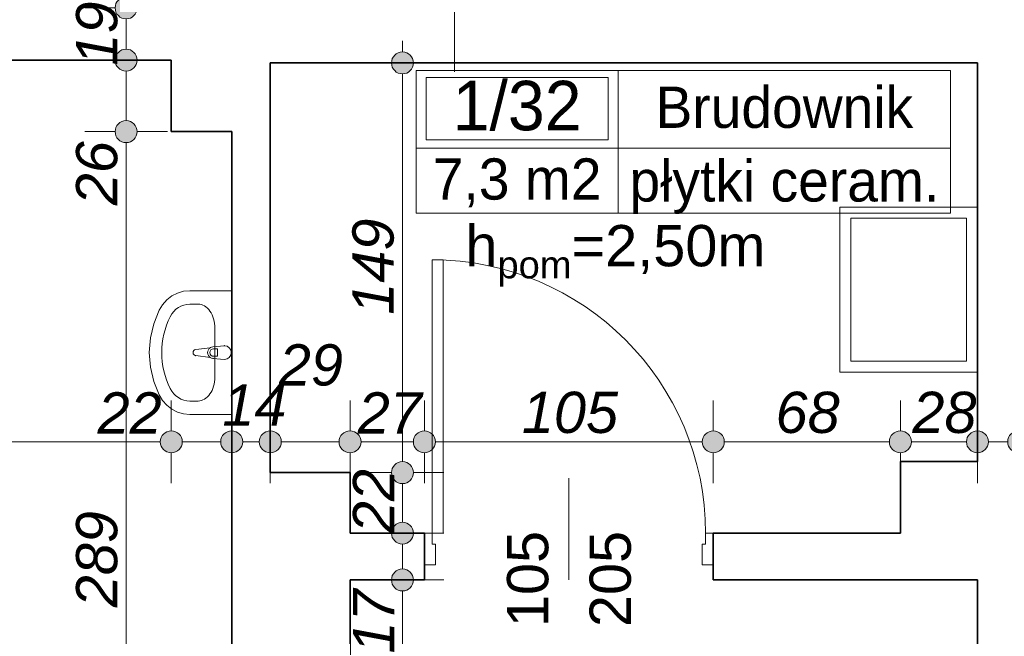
# Model space of a CAD drawing. Header units: millimetres. Extents: x -50073 to 84772, y -78870 to -35317.
# Tile 30 of 125: x 12734 to 16312, y -70616 to -68373. Entities that reach past the tile are written whole.
import ezdxf
from ezdxf.enums import TextEntityAlignment as Align

# ---------------------------------------------------------------- set-up
doc = ezdxf.new("R2010")
doc.units = ezdxf.units.MM
doc.header["$MEASUREMENT"] = 0
for name, color, linetype, lineweight in [('0_Nr_pióra__3', 7, 'Continuous', 20), ('Drzwi ArchiCAD_Nr_pióra__1', 7, 'Continuous', 0), ('Instalacje - Went_Klim_Nr_pióra__42', 150, 'Continuous', 13), ('Konstrukcja - Ściany zew_Nr_pióra__6', 7, 'Continuous', 35), ('Metryczki pomieszczeń ArchiCADa_Nr_pióra__1', 7, 'Continuous', 0), ('Wnetrze - Sanitariaty_Nr_pióra__22', 8, 'Continuous', 13), ('Wymiarowanie - Ogólne_Nr_pióra__82', 114, 'Continuous', 13), ('Znaczniki drzwi ArchiCADa_Nr_pióra__1', 7, 'Continuous', 0), ('Znaczniki drzwi ArchiCADa_Nr_pióra__7', 7, 'Continuous', 70)]:
    doc.layers.add(name, color=color, linetype=linetype, lineweight=lineweight)
doc.layers.add('Elementy modelu - Strefy', color=7, linetype='Continuous')
doc.layers.add('Wymiarowanie - Ogólne', color=7, linetype='Continuous')
doc.styles.add('GENERATED_STYLE_1', font='txt')
doc.styles.add('GENERATED_STYLE_2', font='txt')
doc.styles.add('GENERATED_STYLE_3', font='txt')
doc.styles.add('GENERATED_STYLE_4', font='txt')
doc.dimstyles.new('GENERATED_STYLE__1', dxfattribs={"dimtxt": 150, "dimasz": 152, "dimexe": 0.18, "dimexo": 0, "dimgap": 0.09, "dimtad": 1, "dimlfac": 0.1, "dimzin": 0, "dimdsep": 46, "dimtxsty": 'GENERATED_STYLE_3', "dimblk": 'ARROWHEAD_11', "dimblk1": 'ARROWHEAD_11', "dimblk2": 'ARROWHEAD_11', "dimcen": 0.09, "dimclrd": 114, "dimclre": 114, "dimclrt": 114, "dimazin": 0, "dimtfac": 1, "dimtdec": 4, "dimtmove": 0, "dimatfit": 3, "dimfxl": 1, "dimtolj": 1, "dimtzin": 0, "dimarcsym": 0})
doc.dimstyles.new('GENERATED_STYLE__2', dxfattribs={"dimtxt": 150, "dimasz": 152, "dimexe": 0.18, "dimexo": 0, "dimgap": 0.09, "dimtad": 1, "dimtih": 1, "dimtoh": 1, "dimlfac": 0.1, "dimzin": 0, "dimdsep": 46, "dimtxsty": 'GENERATED_STYLE_3', "dimblk": 'ARROWHEAD_11', "dimblk1": 'ARROWHEAD_11', "dimblk2": 'ARROWHEAD_11', "dimcen": 0.09, "dimclrd": 114, "dimclre": 114, "dimclrt": 114, "dimazin": 0, "dimtfac": 1, "dimtdec": 4, "dimtmove": 0, "dimatfit": 3, "dimfxl": 1, "dimtolj": 1, "dimtzin": 0, "dimarcsym": 0})
doc.dimstyles.new('GENERATED_STYLE__3', dxfattribs={"dimtxt": 150, "dimasz": 152, "dimexe": 0.18, "dimexo": 0, "dimgap": 0.09, "dimtad": 1, "dimlfac": 0.1, "dimzin": 0, "dimdsep": 46, "dimtxsty": 'GENERATED_STYLE_3', "dimblk": 'ARROWHEAD_11', "dimblk1": 'ARROWHEAD_11', "dimblk2": 'ARROWHEAD_11', "dimcen": 0.09, "dimclrd": 114, "dimclre": 114, "dimclrt": 114, "dimazin": 0, "dimtfac": 1, "dimtdec": 4, "dimtmove": 2, "dimatfit": 3, "dimfxl": 1, "dimtolj": 1, "dimtzin": 0, "dimarcsym": 0})
doc.dimstyles.new('GENERATED_STYLE__4', dxfattribs={"dimtxt": 150, "dimasz": 152, "dimexe": 0.18, "dimexo": 0, "dimgap": 0.09, "dimtad": 1, "dimtih": 1, "dimtoh": 1, "dimlfac": 0.1, "dimzin": 0, "dimdsep": 46, "dimtxsty": 'GENERATED_STYLE_3', "dimblk": 'ARROWHEAD_11', "dimblk1": 'ARROWHEAD_11', "dimblk2": 'ARROWHEAD_11', "dimcen": 0.09, "dimclrd": 114, "dimclre": 114, "dimclrt": 114, "dimazin": 0, "dimtfac": 1, "dimtdec": 4, "dimtmove": 2, "dimatfit": 3, "dimfxl": 1, "dimtolj": 1, "dimtzin": 0, "dimarcsym": 0})

# ---------------------------------------------------------------- blocks, each defined once
blk = doc.blocks.new('Brudownik_1_32_32', base_point=(14908.7, -68840.8))
at = {"layer": 'Metryczki pomieszczeń ArchiCADa_Nr_pióra__1', "linetype": 'Continuous'}
for p, q in [((14174.7, -68557.9), (16116.9, -68557.9)), ((14174.7, -69076.5), (14174.7, -68557.9)), ((14908.7, -68557.9), (14908.7, -69076.5)), ((16116.9, -68557.9), (16116.9, -69076.5)), ((14211.4, -68583.8), (14872, -68583.8)), ((14211.4, -68810.1), (14211.4, -68583.8)), ((14872, -68583.8), (14872, -68810.1)), ((14174.7, -68840.8), (16116.9, -68840.8)), ((14872, -68810.1), (14211.4, -68810.1)), ((16116.9, -69076.5), (14174.7, -69076.5))]:
    blk.add_line(p, q, dxfattribs=at)
at = {"layer": 'Metryczki pomieszczeń ArchiCADa_Nr_pióra__1'}
for tag, height, style, p in [('ROOM_NUMBER', 180, 'GENERATED_STYLE_2', (14541.7, -68685.8)), ('ROOM_NAME', 150, 'GENERATED_STYLE_1', (15512.8, -68692)), ('ROOM_CALC_AREA', 150, 'GENERATED_STYLE_1', (14541.7, -68952.8)), ('floor_f', 150, 'GENERATED_STYLE_1', (15512.8, -68959.9))]:
    blk.add_attdef(tag, text='', height=height, dxfattribs=dict(at, style=style)).set_placement(p, align=Align.MIDDLE_CENTER)
blk = doc.blocks.new('*D642')
at = {"layer": 'Wymiarowanie - Ogólne_Nr_pióra__82', "linetype": 'Continuous'}
for points in [[(13160.7, -68330.6), (13157.7, -68315.3), (13149, -68302.4), (13136, -68293.7), (13120.7, -68290.6), (13105.4, -68293.7), (13092.5, -68302.4), (13083.8, -68315.3), (13080.7, -68330.6), (13083.8, -68345.9), (13092.5, -68358.9), (13105.4, -68367.6), (13120.7, -68370.6), (13136, -68367.6), (13149, -68358.9), (13157.7, -68345.9)], [(13160.7, -68520.6), (13157.7, -68505.3), (13149, -68492.4), (13136, -68483.7), (13120.7, -68480.6), (13105.4, -68483.7), (13092.5, -68492.4), (13083.8, -68505.3), (13080.7, -68520.6), (13083.8, -68535.9), (13092.5, -68548.9), (13105.4, -68557.6), (13120.7, -68560.6), (13136, -68557.6), (13149, -68548.9), (13157.7, -68535.9)]]:
    blk.add_hatch(color=256, dxfattribs=at).paths.add_polyline_path(points)
for p, q in [((13080.7, -68330.6), (12970.7, -68330.6)), ((13270.7, -68330.6), (13160.7, -68330.6)), ((13120.7, -68480.6), (13120.7, -68370.6)), ((13080.7, -68520.6), (12970.7, -68520.6)), ((13270.7, -68520.6), (13160.7, -68520.6)), ((13120.7, -68600.6), (13120.7, -68560.6))]:
    blk.add_line(p, q, dxfattribs=at)
for centre in [(13120.7, -68330.6), (13120.7, -68520.6)]:
    blk.add_circle(centre, 40, dxfattribs=at)
at = {"layer": 'Wymiarowanie - Ogólne_Nr_pióra__82', "insert": (13090.7, -68540.6), "char_height": 150, "attachment_point": 7, "rotation": 90, "style": 'GENERATED_STYLE_3'}
blk.add_mtext('\\A1;{\\fArial|b0|i1|c238|p38;19}', dxfattribs=at)
blk = doc.blocks.new('ARROWHEAD_11')
at = {"color": 0, "linetype": 'Continuous', "lineweight": 0}
blk.add_line((0, 0), (-1, 0), dxfattribs=at)
at = {"color": 0, "linetype": 'Continuous', "lineweight": 0, "const_width": 0.25, "flags": 128}
blk.add_lwpolyline([(-0.125, 0, 1), (0.125, 0, 1)], format="xyb", close=True, dxfattribs=at)
blk = doc.blocks.new('*D659')
at = {"layer": 'Wymiarowanie - Ogólne_Nr_pióra__82', "linetype": 'Continuous'}
for points in [[(9964.6, -69908.5), (9961.6, -69893.2), (9952.9, -69880.2), (9939.9, -69871.5), (9924.6, -69868.5), (9909.3, -69871.5), (9896.3, -69880.2), (9887.6, -69893.2), (9884.6, -69908.5), (9887.6, -69923.8), (9896.3, -69936.8), (9909.3, -69945.4), (9924.6, -69948.5), (9939.9, -69945.4), (9952.9, -69936.8), (9961.6, -69923.8)], [(13324.6, -69908.5), (13321.6, -69893.2), (13312.9, -69880.2), (13299.9, -69871.5), (13284.6, -69868.5), (13269.3, -69871.5), (13256.3, -69880.2), (13247.6, -69893.2), (13244.6, -69908.5), (13247.6, -69923.8), (13256.3, -69936.8), (13269.3, -69945.4), (13284.6, -69948.5), (13299.9, -69945.4), (13312.9, -69936.8), (13321.6, -69923.8)]]:
    blk.add_hatch(color=256, dxfattribs=at).paths.add_polyline_path(points)
for p, q in [((9924.6, -69868.5), (9924.6, -69758.5)), ((13284.6, -69868.5), (13284.6, -69758.5)), ((9844.6, -69908.5), (9884.6, -69908.5)), ((9964.6, -69908.5), (13244.6, -69908.5)), ((9924.6, -70058.5), (9924.6, -69948.5)), ((13284.6, -70058.5), (13284.6, -69948.5))]:
    blk.add_line(p, q, dxfattribs=at)
for centre in [(9924.6, -69908.5), (13284.6, -69908.5)]:
    blk.add_circle(centre, 40, dxfattribs=at)
at = {"layer": 'Wymiarowanie - Ogólne_Nr_pióra__82', "char_height": 150, "attachment_point": 7, "style": 'GENERATED_STYLE_3'}
for s, insert in [('\\A1;{\\fArial|b0|i1|c238|p38;336}', (11320, -69878.5)), ('\\A1;{\\fArial|b0|i1|c238|p38;22}', (13016.9, -69878.5))]:
    blk.add_mtext(s, dxfattribs=dict(at, insert=insert))
blk = doc.blocks.new('*D660')
at = {"layer": 'Wymiarowanie - Ogólne_Nr_pióra__82', "linetype": 'Continuous'}
for points in [[(13324.6, -69908.5), (13321.6, -69893.2), (13312.9, -69880.2), (13299.9, -69871.5), (13284.6, -69868.5), (13269.3, -69871.5), (13256.3, -69880.2), (13247.6, -69893.2), (13244.6, -69908.5), (13247.6, -69923.8), (13256.3, -69936.8), (13269.3, -69945.4), (13284.6, -69948.5), (13299.9, -69945.4), (13312.9, -69936.8), (13321.6, -69923.8)], [(13544.6, -69908.5), (13541.6, -69893.2), (13532.9, -69880.2), (13519.9, -69871.5), (13504.6, -69868.5), (13489.3, -69871.5), (13476.3, -69880.2), (13467.6, -69893.2), (13464.6, -69908.5), (13467.6, -69923.8), (13476.3, -69936.8), (13489.3, -69945.4), (13504.6, -69948.5), (13519.9, -69945.4), (13532.9, -69936.8), (13541.6, -69923.8)]]:
    blk.add_hatch(color=256, dxfattribs=at).paths.add_polyline_path(points)
for p, q in [((13284.6, -69868.5), (13284.6, -69758.5)), ((13504.6, -69868.5), (13504.6, -69758.5)), ((13324.6, -69908.5), (13464.6, -69908.5)), ((13284.6, -70058.5), (13284.6, -69948.5)), ((13504.6, -70058.5), (13504.6, -69948.5))]:
    blk.add_line(p, q, dxfattribs=at)
for centre in [(13284.6, -69908.5), (13504.6, -69908.5)]:
    blk.add_circle(centre, 40, dxfattribs=at)
at = {"layer": 'Wymiarowanie - Ogólne_Nr_pióra__82', "insert": (13470.5, -69850), "char_height": 150, "attachment_point": 7, "style": 'GENERATED_STYLE_3'}
blk.add_mtext('\\A1;{\\fArial|b0|i1|c238|p38;14}', dxfattribs=at)
blk = doc.blocks.new('*D661')
at = {"layer": 'Wymiarowanie - Ogólne_Nr_pióra__82', "linetype": 'Continuous'}
for points in [[(13544.6, -69908.5), (13541.6, -69893.2), (13532.9, -69880.2), (13519.9, -69871.5), (13504.6, -69868.5), (13489.3, -69871.5), (13476.3, -69880.2), (13467.6, -69893.2), (13464.6, -69908.5), (13467.6, -69923.8), (13476.3, -69936.8), (13489.3, -69945.4), (13504.6, -69948.5), (13519.9, -69945.4), (13532.9, -69936.8), (13541.6, -69923.8)], [(13684.6, -69908.5), (13681.6, -69893.2), (13672.9, -69880.2), (13659.9, -69871.5), (13644.6, -69868.5), (13629.3, -69871.5), (13616.3, -69880.2), (13607.6, -69893.2), (13604.6, -69908.5), (13607.6, -69923.8), (13616.3, -69936.8), (13629.3, -69945.4), (13644.6, -69948.5), (13659.9, -69945.4), (13672.9, -69936.8), (13681.6, -69923.8)]]:
    blk.add_hatch(color=256, dxfattribs=at).paths.add_polyline_path(points)
for p, q in [((13504.6, -69868.5), (13504.6, -69758.5)), ((13644.6, -69868.5), (13644.6, -69758.5)), ((13544.6, -69908.5), (13604.6, -69908.5)), ((13504.6, -70058.5), (13504.6, -69948.5)), ((13644.6, -70058.5), (13644.6, -69948.5))]:
    blk.add_line(p, q, dxfattribs=at)
for centre in [(13504.6, -69908.5), (13644.6, -69908.5)]:
    blk.add_circle(centre, 40, dxfattribs=at)
blk = doc.blocks.new('*D662')
at = {"layer": 'Wymiarowanie - Ogólne_Nr_pióra__82', "linetype": 'Continuous'}
for points in [[(13684.6, -69908.5), (13681.6, -69893.2), (13672.9, -69880.2), (13659.9, -69871.5), (13644.6, -69868.5), (13629.3, -69871.5), (13616.3, -69880.2), (13607.6, -69893.2), (13604.6, -69908.5), (13607.6, -69923.8), (13616.3, -69936.8), (13629.3, -69945.4), (13644.6, -69948.5), (13659.9, -69945.4), (13672.9, -69936.8), (13681.6, -69923.8)], [(13974.6, -69908.5), (13971.6, -69893.2), (13962.9, -69880.2), (13949.9, -69871.5), (13934.6, -69868.5), (13919.3, -69871.5), (13906.3, -69880.2), (13897.6, -69893.2), (13894.6, -69908.5), (13897.6, -69923.8), (13906.3, -69936.8), (13919.3, -69945.4), (13934.6, -69948.5), (13949.9, -69945.4), (13962.9, -69936.8), (13971.6, -69923.8)]]:
    blk.add_hatch(color=256, dxfattribs=at).paths.add_polyline_path(points)
for p, q in [((13644.6, -69868.5), (13644.6, -69758.5)), ((13934.6, -69868.5), (13934.6, -69758.5)), ((13684.6, -69908.5), (13894.6, -69908.5)), ((13644.6, -70058.5), (13644.6, -69948.5)), ((13934.6, -70058.5), (13934.6, -69948.5))]:
    blk.add_line(p, q, dxfattribs=at)
for centre in [(13644.6, -69908.5), (13934.6, -69908.5)]:
    blk.add_circle(centre, 40, dxfattribs=at)
at = {"layer": 'Wymiarowanie - Ogólne_Nr_pióra__82', "insert": (13675.8, -69706), "char_height": 150, "attachment_point": 7, "style": 'GENERATED_STYLE_3'}
blk.add_mtext('\\A1;{\\fArial|b0|i1|c238|p38;29}', dxfattribs=at)
blk = doc.blocks.new('*D663')
at = {"layer": 'Wymiarowanie - Ogólne_Nr_pióra__82', "linetype": 'Continuous'}
for points in [[(13974.6, -69908.5), (13971.6, -69893.2), (13962.9, -69880.2), (13949.9, -69871.5), (13934.6, -69868.5), (13919.3, -69871.5), (13906.3, -69880.2), (13897.6, -69893.2), (13894.6, -69908.5), (13897.6, -69923.8), (13906.3, -69936.8), (13919.3, -69945.4), (13934.6, -69948.5), (13949.9, -69945.4), (13962.9, -69936.8), (13971.6, -69923.8)], [(14244.6, -69908.5), (14241.6, -69893.2), (14232.9, -69880.2), (14219.9, -69871.5), (14204.6, -69868.5), (14189.3, -69871.5), (14176.3, -69880.2), (14167.6, -69893.2), (14164.6, -69908.5), (14167.6, -69923.8), (14176.3, -69936.8), (14189.3, -69945.4), (14204.6, -69948.5), (14219.9, -69945.4), (14232.9, -69936.8), (14241.6, -69923.8)]]:
    blk.add_hatch(color=256, dxfattribs=at).paths.add_polyline_path(points)
for p, q in [((13934.6, -69868.5), (13934.6, -69758.5)), ((14204.6, -69868.5), (14204.6, -69758.5)), ((13974.6, -69908.5), (14164.6, -69908.5)), ((13934.6, -70058.5), (13934.6, -69948.5)), ((14204.6, -70058.5), (14204.6, -69948.5))]:
    blk.add_line(p, q, dxfattribs=at)
for centre in [(13934.6, -69908.5), (14204.6, -69908.5)]:
    blk.add_circle(centre, 40, dxfattribs=at)
at = {"layer": 'Wymiarowanie - Ogólne_Nr_pióra__82', "insert": (13962.5, -69878.5), "char_height": 150, "attachment_point": 7, "style": 'GENERATED_STYLE_3'}
blk.add_mtext('\\A1;{\\fArial|b0|i1|c238|p38;27}', dxfattribs=at)
blk = doc.blocks.new('*D664')
at = {"layer": 'Wymiarowanie - Ogólne_Nr_pióra__82', "linetype": 'Continuous'}
for points in [[(14244.6, -69908.5), (14241.6, -69893.2), (14232.9, -69880.2), (14219.9, -69871.5), (14204.6, -69868.5), (14189.3, -69871.5), (14176.3, -69880.2), (14167.6, -69893.2), (14164.6, -69908.5), (14167.6, -69923.8), (14176.3, -69936.8), (14189.3, -69945.4), (14204.6, -69948.5), (14219.9, -69945.4), (14232.9, -69936.8), (14241.6, -69923.8)], [(15294.6, -69908.5), (15291.6, -69893.2), (15282.9, -69880.2), (15269.9, -69871.5), (15254.6, -69868.5), (15239.3, -69871.5), (15226.3, -69880.2), (15217.6, -69893.2), (15214.6, -69908.5), (15217.6, -69923.8), (15226.3, -69936.8), (15239.3, -69945.4), (15254.6, -69948.5), (15269.9, -69945.4), (15282.9, -69936.8), (15291.6, -69923.8)]]:
    blk.add_hatch(color=256, dxfattribs=at).paths.add_polyline_path(points)
for p, q in [((14204.6, -69868.5), (14204.6, -69758.5)), ((15254.6, -69868.5), (15254.6, -69758.5)), ((14244.6, -69908.5), (15214.6, -69908.5)), ((14204.6, -70058.5), (14204.6, -69948.5)), ((15254.6, -70058.5), (15254.6, -69948.5))]:
    blk.add_line(p, q, dxfattribs=at)
for centre in [(14204.6, -69908.5), (15254.6, -69908.5)]:
    blk.add_circle(centre, 40, dxfattribs=at)
at = {"layer": 'Wymiarowanie - Ogólne_Nr_pióra__82', "insert": (14558.9, -69878.5), "char_height": 150, "attachment_point": 7, "style": 'GENERATED_STYLE_3'}
blk.add_mtext('\\A1;{\\fArial|b0|i1|c238|p38;105}', dxfattribs=at)
blk = doc.blocks.new('*D665')
at = {"layer": 'Wymiarowanie - Ogólne_Nr_pióra__82', "linetype": 'Continuous'}
for points in [[(15294.6, -69908.5), (15291.6, -69893.2), (15282.9, -69880.2), (15269.9, -69871.5), (15254.6, -69868.5), (15239.3, -69871.5), (15226.3, -69880.2), (15217.6, -69893.2), (15214.6, -69908.5), (15217.6, -69923.8), (15226.3, -69936.8), (15239.3, -69945.4), (15254.6, -69948.5), (15269.9, -69945.4), (15282.9, -69936.8), (15291.6, -69923.8)], [(15974.6, -69908.5), (15971.6, -69893.2), (15962.9, -69880.2), (15949.9, -69871.5), (15934.6, -69868.5), (15919.3, -69871.5), (15906.3, -69880.2), (15897.6, -69893.2), (15894.6, -69908.5), (15897.6, -69923.8), (15906.3, -69936.8), (15919.3, -69945.4), (15934.6, -69948.5), (15949.9, -69945.4), (15962.9, -69936.8), (15971.6, -69923.8)]]:
    blk.add_hatch(color=256, dxfattribs=at).paths.add_polyline_path(points)
for p, q in [((15254.6, -69868.5), (15254.6, -69758.5)), ((15934.6, -69868.5), (15934.6, -69758.5)), ((15294.6, -69908.5), (15894.6, -69908.5)), ((15254.6, -70058.5), (15254.6, -69948.5)), ((15934.6, -70058.5), (15934.6, -69948.5))]:
    blk.add_line(p, q, dxfattribs=at)
for centre in [(15254.6, -69908.5), (15934.6, -69908.5)]:
    blk.add_circle(centre, 40, dxfattribs=at)
at = {"layer": 'Wymiarowanie - Ogólne_Nr_pióra__82', "insert": (15480.8, -69878.5), "char_height": 150, "attachment_point": 7, "style": 'GENERATED_STYLE_3'}
blk.add_mtext('\\A1;{\\fArial|b0|i1|c238|p38;68}', dxfattribs=at)
blk = doc.blocks.new('*D666')
at = {"layer": 'Wymiarowanie - Ogólne_Nr_pióra__82', "linetype": 'Continuous'}
for points in [[(15974.6, -69908.5), (15971.6, -69893.2), (15962.9, -69880.2), (15949.9, -69871.5), (15934.6, -69868.5), (15919.3, -69871.5), (15906.3, -69880.2), (15897.6, -69893.2), (15894.6, -69908.5), (15897.6, -69923.8), (15906.3, -69936.8), (15919.3, -69945.4), (15934.6, -69948.5), (15949.9, -69945.4), (15962.9, -69936.8), (15971.6, -69923.8)], [(16254.6, -69908.5), (16251.6, -69893.2), (16242.9, -69880.2), (16229.9, -69871.5), (16214.6, -69868.5), (16199.3, -69871.5), (16186.3, -69880.2), (16177.6, -69893.2), (16174.6, -69908.5), (16177.6, -69923.8), (16186.3, -69936.8), (16199.3, -69945.4), (16214.6, -69948.5), (16229.9, -69945.4), (16242.9, -69936.8), (16251.6, -69923.8)]]:
    blk.add_hatch(color=256, dxfattribs=at).paths.add_polyline_path(points)
for p, q in [((15934.6, -69868.5), (15934.6, -69758.5)), ((16214.6, -69868.5), (16214.6, -69758.5)), ((15974.6, -69908.5), (16174.6, -69908.5)), ((15934.6, -70058.5), (15934.6, -69948.5)), ((16214.6, -70058.5), (16214.6, -69948.5))]:
    blk.add_line(p, q, dxfattribs=at)
for centre in [(15934.6, -69908.5), (16214.6, -69908.5)]:
    blk.add_circle(centre, 40, dxfattribs=at)
at = {"layer": 'Wymiarowanie - Ogólne_Nr_pióra__82', "insert": (15978.1, -69878.5), "char_height": 150, "attachment_point": 7, "style": 'GENERATED_STYLE_3'}
blk.add_mtext('\\A1;{\\fArial|b0|i1|c238|p38;28}', dxfattribs=at)
blk = doc.blocks.new('*D667')
at = {"layer": 'Wymiarowanie - Ogólne_Nr_pióra__82', "linetype": 'Continuous'}
for points in [[(16254.6, -69908.5), (16251.6, -69893.2), (16242.9, -69880.2), (16229.9, -69871.5), (16214.6, -69868.5), (16199.3, -69871.5), (16186.3, -69880.2), (16177.6, -69893.2), (16174.6, -69908.5), (16177.6, -69923.8), (16186.3, -69936.8), (16199.3, -69945.4), (16214.6, -69948.5), (16229.9, -69945.4), (16242.9, -69936.8), (16251.6, -69923.8)], [(16404.6, -69908.5), (16401.6, -69893.2), (16392.9, -69880.2), (16379.9, -69871.5), (16364.6, -69868.5), (16349.3, -69871.5), (16336.3, -69880.2), (16327.6, -69893.2), (16324.6, -69908.5), (16327.6, -69923.8), (16336.3, -69936.8), (16349.3, -69945.4), (16364.6, -69948.5), (16379.9, -69945.4), (16392.9, -69936.8), (16401.6, -69923.8)]]:
    blk.add_hatch(color=256, dxfattribs=at).paths.add_polyline_path(points)
for p, q in [((16214.6, -69868.5), (16214.6, -69758.5)), ((16364.6, -69868.5), (16364.6, -69758.5)), ((16254.6, -69908.5), (16324.6, -69908.5)), ((16214.6, -70058.5), (16214.6, -69948.5)), ((16364.6, -70058.5), (16364.6, -69948.5))]:
    blk.add_line(p, q, dxfattribs=at)
for centre in [(16214.6, -69908.5), (16364.6, -69908.5)]:
    blk.add_circle(centre, 40, dxfattribs=at)
blk = doc.blocks.new('*D670')
at = {"layer": 'Wymiarowanie - Ogólne_Nr_pióra__82', "linetype": 'Continuous'}
for points in [[(13160.7, -68780.6), (13157.7, -68765.3), (13149, -68752.4), (13136, -68743.7), (13120.7, -68740.6), (13105.4, -68743.7), (13092.5, -68752.4), (13083.8, -68765.3), (13080.7, -68780.6), (13083.8, -68795.9), (13092.5, -68808.9), (13105.4, -68817.6), (13120.7, -68820.6), (13136, -68817.6), (13149, -68808.9), (13157.7, -68795.9)], [(13160.7, -71670.6), (13157.7, -71655.3), (13149, -71642.4), (13136, -71633.7), (13120.7, -71630.6), (13105.4, -71633.7), (13092.5, -71642.4), (13083.8, -71655.3), (13080.7, -71670.6), (13083.8, -71685.9), (13092.5, -71698.9), (13105.4, -71707.6), (13120.7, -71710.6), (13136, -71707.6), (13149, -71698.9), (13157.7, -71685.9)]]:
    blk.add_hatch(color=256, dxfattribs=at).paths.add_polyline_path(points)
for p, q in [((13080.7, -68780.6), (12970.7, -68780.6)), ((13270.7, -68780.6), (13160.7, -68780.6)), ((13120.7, -71630.6), (13120.7, -68820.6)), ((13080.7, -71670.6), (12970.7, -71670.6)), ((13270.7, -71670.6), (13160.7, -71670.6)), ((13120.7, -71750.6), (13120.7, -71710.6))]:
    blk.add_line(p, q, dxfattribs=at)
for centre in [(13120.7, -68780.6), (13120.7, -71670.6)]:
    blk.add_circle(centre, 40, dxfattribs=at)
at = {"layer": 'Wymiarowanie - Ogólne_Nr_pióra__82', "char_height": 150, "attachment_point": 7, "rotation": 90, "style": 'GENERATED_STYLE_3'}
for s, insert in [('\\A1;{\\fArial|b0|i1|c238|p38;26}', (13090.7, -69048.3)), ('\\A1;{\\fArial|b0|i1|c238|p38;289}', (13090.7, -70510.2))]:
    blk.add_mtext(s, dxfattribs=dict(at, insert=insert))
blk = doc.blocks.new('*D671')
at = {"layer": 'Wymiarowanie - Ogólne_Nr_pióra__82', "linetype": 'Continuous'}
for points in [[(13160.7, -68520.6), (13157.7, -68505.3), (13149, -68492.4), (13136, -68483.7), (13120.7, -68480.6), (13105.4, -68483.7), (13092.5, -68492.4), (13083.8, -68505.3), (13080.7, -68520.6), (13083.8, -68535.9), (13092.5, -68548.9), (13105.4, -68557.6), (13120.7, -68560.6), (13136, -68557.6), (13149, -68548.9), (13157.7, -68535.9)], [(13160.7, -68780.6), (13157.7, -68765.3), (13149, -68752.4), (13136, -68743.7), (13120.7, -68740.6), (13105.4, -68743.7), (13092.5, -68752.4), (13083.8, -68765.3), (13080.7, -68780.6), (13083.8, -68795.9), (13092.5, -68808.9), (13105.4, -68817.6), (13120.7, -68820.6), (13136, -68817.6), (13149, -68808.9), (13157.7, -68795.9)]]:
    blk.add_hatch(color=256, dxfattribs=at).paths.add_polyline_path(points)
for p, q in [((13120.7, -68480.6), (13120.7, -68440.6)), ((13080.7, -68520.6), (12970.7, -68520.6)), ((13270.7, -68520.6), (13160.7, -68520.6)), ((13120.7, -68740.6), (13120.7, -68560.6)), ((13080.7, -68780.6), (12970.7, -68780.6)), ((13270.7, -68780.6), (13160.7, -68780.6))]:
    blk.add_line(p, q, dxfattribs=at)
for centre in [(13120.7, -68520.6), (13120.7, -68780.6)]:
    blk.add_circle(centre, 40, dxfattribs=at)
blk = doc.blocks.new('*D673')
at = {"layer": 'Wymiarowanie - Ogólne_Nr_pióra__82', "linetype": 'Continuous'}
for points in [[(14165, -70410.6), (14161.9, -70395.3), (14153.3, -70382.4), (14140.3, -70373.7), (14125, -70370.6), (14109.7, -70373.7), (14096.7, -70382.4), (14088, -70395.3), (14085, -70410.6), (14088, -70425.9), (14096.7, -70438.9), (14109.7, -70447.6), (14125, -70450.6), (14140.3, -70447.6), (14153.3, -70438.9), (14161.9, -70425.9)], [(14165, -71580.6), (14161.9, -71565.3), (14153.3, -71552.4), (14140.3, -71543.7), (14125, -71540.6), (14109.7, -71543.7), (14096.7, -71552.4), (14088, -71565.3), (14085, -71580.6), (14088, -71595.9), (14096.7, -71608.9), (14109.7, -71617.6), (14125, -71620.6), (14140.3, -71617.6), (14153.3, -71608.9), (14161.9, -71595.9)]]:
    blk.add_hatch(color=256, dxfattribs=at).paths.add_polyline_path(points)
for p, q in [((14085, -70410.6), (13975, -70410.6)), ((14275, -70410.6), (14165, -70410.6)), ((14125, -71540.6), (14125, -70450.6)), ((14085, -71580.6), (13975, -71580.6)), ((14275, -71580.6), (14165, -71580.6))]:
    blk.add_line(p, q, dxfattribs=at)
for centre in [(14125, -70410.6), (14125, -71580.6)]:
    blk.add_circle(centre, 40, dxfattribs=at)
at = {"layer": 'Wymiarowanie - Ogólne_Nr_pióra__82', "char_height": 150, "attachment_point": 7, "rotation": 90, "style": 'GENERATED_STYLE_3'}
for s, insert in [('\\A1;{\\fArial|b0|i1|c238|p38;17}', (14095, -70678.3)), ('\\A1;{\\fArial|b0|i1|c238|p38;117}', (14095, -71272.7))]:
    blk.add_mtext(s, dxfattribs=dict(at, insert=insert))
blk = doc.blocks.new('*D674')
at = {"layer": 'Wymiarowanie - Ogólne_Nr_pióra__82', "linetype": 'Continuous'}
for points in [[(14165, -70240.6), (14161.9, -70225.3), (14153.3, -70212.4), (14140.3, -70203.7), (14125, -70200.6), (14109.7, -70203.7), (14096.7, -70212.4), (14088, -70225.3), (14085, -70240.6), (14088, -70255.9), (14096.7, -70268.9), (14109.7, -70277.6), (14125, -70280.6), (14140.3, -70277.6), (14153.3, -70268.9), (14161.9, -70255.9)], [(14165, -70410.6), (14161.9, -70395.3), (14153.3, -70382.4), (14140.3, -70373.7), (14125, -70370.6), (14109.7, -70373.7), (14096.7, -70382.4), (14088, -70395.3), (14085, -70410.6), (14088, -70425.9), (14096.7, -70438.9), (14109.7, -70447.6), (14125, -70450.6), (14140.3, -70447.6), (14153.3, -70438.9), (14161.9, -70425.9)]]:
    blk.add_hatch(color=256, dxfattribs=at).paths.add_polyline_path(points)
for p, q in [((14085, -70240.6), (13975, -70240.6)), ((14275, -70240.6), (14165, -70240.6)), ((14125, -70370.6), (14125, -70280.6)), ((14085, -70410.6), (13975, -70410.6)), ((14275, -70410.6), (14165, -70410.6))]:
    blk.add_line(p, q, dxfattribs=at)
for centre in [(14125, -70240.6), (14125, -70410.6)]:
    blk.add_circle(centre, 40, dxfattribs=at)
at = {"layer": 'Wymiarowanie - Ogólne_Nr_pióra__82', "insert": (14095, -70240.6), "char_height": 150, "attachment_point": 7, "rotation": 90, "style": 'GENERATED_STYLE_3'}
blk.add_mtext('\\A1;{\\fArial|b0|i1|c238|p38;22}', dxfattribs=at)
blk = doc.blocks.new('*D675')
at = {"layer": 'Wymiarowanie - Ogólne_Nr_pióra__82', "linetype": 'Continuous'}
for points in [[(14165, -70020.6), (14161.9, -70005.3), (14153.3, -69992.4), (14140.3, -69983.7), (14125, -69980.6), (14109.7, -69983.7), (14096.7, -69992.4), (14088, -70005.3), (14085, -70020.6), (14088, -70035.9), (14096.7, -70048.9), (14109.7, -70057.6), (14125, -70060.6), (14140.3, -70057.6), (14153.3, -70048.9), (14161.9, -70035.9)], [(14165, -70240.6), (14161.9, -70225.3), (14153.3, -70212.4), (14140.3, -70203.7), (14125, -70200.6), (14109.7, -70203.7), (14096.7, -70212.4), (14088, -70225.3), (14085, -70240.6), (14088, -70255.9), (14096.7, -70268.9), (14109.7, -70277.6), (14125, -70280.6), (14140.3, -70277.6), (14153.3, -70268.9), (14161.9, -70255.9)]]:
    blk.add_hatch(color=256, dxfattribs=at).paths.add_polyline_path(points)
for p, q in [((14085, -70020.6), (13975, -70020.6)), ((14275, -70020.6), (14165, -70020.6)), ((14125, -70200.6), (14125, -70060.6)), ((14085, -70240.6), (13975, -70240.6)), ((14275, -70240.6), (14165, -70240.6))]:
    blk.add_line(p, q, dxfattribs=at)
for centre in [(14125, -70020.6), (14125, -70240.6)]:
    blk.add_circle(centre, 40, dxfattribs=at)
at = {"layer": 'Wymiarowanie - Ogólne_Nr_pióra__82', "insert": (14095, -70240.6), "char_height": 150, "attachment_point": 7, "rotation": 90, "style": 'GENERATED_STYLE_3'}
blk.add_mtext('\\A1;{\\fArial|b0|i1|c238|p38;22}', dxfattribs=at)
blk = doc.blocks.new('*D676')
at = {"layer": 'Wymiarowanie - Ogólne_Nr_pióra__82', "linetype": 'Continuous'}
for points in [[(14165, -68530.6), (14161.9, -68515.3), (14153.3, -68502.4), (14140.3, -68493.7), (14125, -68490.6), (14109.7, -68493.7), (14096.7, -68502.4), (14088, -68515.3), (14085, -68530.6), (14088, -68545.9), (14096.7, -68558.9), (14109.7, -68567.6), (14125, -68570.6), (14140.3, -68567.6), (14153.3, -68558.9), (14161.9, -68545.9)], [(14165, -70020.6), (14161.9, -70005.3), (14153.3, -69992.4), (14140.3, -69983.7), (14125, -69980.6), (14109.7, -69983.7), (14096.7, -69992.4), (14088, -70005.3), (14085, -70020.6), (14088, -70035.9), (14096.7, -70048.9), (14109.7, -70057.6), (14125, -70060.6), (14140.3, -70057.6), (14153.3, -70048.9), (14161.9, -70035.9)]]:
    blk.add_hatch(color=256, dxfattribs=at).paths.add_polyline_path(points)
for p, q in [((14125, -68490.6), (14125, -68450.6)), ((14085, -68530.6), (13975, -68530.6)), ((14275, -68530.6), (14165, -68530.6)), ((14125, -69980.6), (14125, -68570.6)), ((14085, -70020.6), (13975, -70020.6)), ((14275, -70020.6), (14165, -70020.6))]:
    blk.add_line(p, q, dxfattribs=at)
for centre in [(14125, -68530.6), (14125, -70020.6)]:
    blk.add_circle(centre, 40, dxfattribs=at)
at = {"layer": 'Wymiarowanie - Ogólne_Nr_pióra__82', "insert": (14095, -69446.4), "char_height": 150, "attachment_point": 7, "rotation": 90, "style": 'GENERATED_STYLE_3'}
blk.add_mtext('\\A1;{\\fArial|b0|i1|c238|p38;149}', dxfattribs=at)

msp = doc.modelspace()

# ---------------------------------------------------------------- hatches: boundary and pattern name
h = msp.add_hatch()
h.set_pattern_fill('ANSI31', color=5, scale=250)
h.set_pattern_definition([(45, (5604.596, -69870.678), (-22.097087, 22.097087), [])])
h.paths.add_polyline_path([(25564.596, -62180.678, -0.41421356), (25664.596, -62080.678), (26264.596, -62080.678, -0.41421356), (26364.596, -62180.678), (26364.596, -62780.678, -0.41421356), (26264.596, -62880.678), (25664.596, -62880.678, -0.41421356), (25564.596, -62780.678)])
h.paths.add_polyline_path([(26214.596, -62205.678, 1), (26264.596, -62205.678, 1)], flags=16)
h.paths.add_polyline_path([(27054.596, -56830.641, -0.41421356), (27154.596, -56730.641), (27754.596, -56730.641, -0.41421356), (27854.596, -56830.641), (27854.596, -57430.641, -0.41421356), (27754.596, -57530.641), (27154.596, -57530.641, -0.41421356), (27054.596, -57430.641)])
h.paths.add_polyline_path([(27704.596, -56855.641, 1), (27754.596, -56855.641, 1)], flags=16)
h.paths.add_polyline_path([(23594.623, -57810.641, -0.41421356), (23694.623, -57710.641), (24294.623, -57710.641, -0.41421356), (24394.623, -57810.641), (24394.623, -58410.641, -0.41421356), (24294.623, -58510.641), (23694.623, -58510.641, -0.41421356), (23594.623, -58410.641)])
h.paths.add_polyline_path([(24244.623, -58385.641, 1), (24294.623, -58385.641, 1)], flags=16)
h.paths.add_polyline_path([(17350.623, -58410.678), (17350.623, -57810.678, -0.41421356), (17450.623, -57710.678), (18050.623, -57710.678, -0.41421356), (18150.623, -57810.678), (18150.623, -58410.678, -0.41421356), (18050.623, -58510.678), (17610.673, -58510.678), (17610.673, -58302.351, 2.41421356), (17585.673, -58277.351, 0.41421356), (17610.673, -58302.351), (17610.673, -58510.678), (17450.623, -58510.678, -0.41421356)])
h.paths.add_polyline_path([(17450.623, -58385.678, 1), (17500.623, -58385.678, 1)], flags=16)
h.paths.add_polyline_path([(13845.623, -57820.678), (13845.623, -58420.678, 0.40815319), (13943.549, -58520.656), (13943.549, -58395.678), (13943.549, -58257.419, -2.41421356), (13968.549, -58232.419, -0.41421356), (13943.549, -58257.419), (13943.549, -58395.678), (13943.549, -58520.656, 0.00518396), (13945.623, -58520.678), (14545.623, -58520.678, 0.41421356), (14645.623, -58420.678), (14645.623, -57820.678, 0.41421356), (14545.623, -57720.678), (13945.623, -57720.678, 0.41421356)])
h.paths.add_polyline_path([(13945.623, -58395.678, 1), (13995.623, -58395.678, 1)], flags=16)
h.paths.add_polyline_path([(12785.623, -58400.678), (12785.623, -57800.678, -0.41421356), (12885.623, -57700.678), (13485.623, -57700.678, -0.41421356), (13585.623, -57800.678), (13585.623, -58400.678, -0.41421356), (13485.623, -58500.678), (13251.864, -58500.678), (13251.864, -58279.885, 2.41421356), (13226.864, -58254.885, 0.41421356), (13251.864, -58279.885), (13251.864, -58500.678), (12885.623, -58500.678, -0.41421356)])
h.paths.add_polyline_path([(13435.623, -58375.678, 1), (13485.623, -58375.678, 1)], flags=16)
h.paths.add_polyline_path([(6669.596, -58410.678), (6669.596, -57810.678, -0.41421356), (6769.596, -57710.678), (7369.596, -57710.678, -0.41421356), (7469.596, -57810.678), (7469.596, -58410.678, -0.41421356), (7369.596, -58510.678), (6769.596, -58510.678, -0.08881129), (6734.902, -58504.466), (6734.902, -58234.953, 2.41421356), (6709.902, -58209.953, 0.41421356), (6734.902, -58234.953), (6734.902, -58504.466, -0.31385648)])
h.paths.add_polyline_path([(6769.596, -58385.678, 1), (6819.596, -58385.678, 1)], flags=16)
h.paths.add_polyline_path([(24464.596, -69770.678), (24464.596, -69170.678, -0.41421356), (24564.596, -69070.678), (25164.596, -69070.678, -0.41421356), (25264.596, -69170.678), (25264.596, -69770.678, -0.41421356), (25164.596, -69870.678), (24564.596, -69870.678, -0.24955295), (24481.645, -69826.527), (24641.759, -69826.527, 2.41421356), (24666.759, -69801.527, 0.41421356), (24641.759, -69826.527), (24481.645, -69826.527, -0.14923451)])
h.paths.add_polyline_path([(24564.596, -69195.678, 1), (24614.596, -69195.678, 1)], flags=16)
h.paths.add_polyline_path([(5604.596, -57820.678), (5604.596, -58420.678, 0.41421356), (5704.596, -58520.678), (6031.963, -58520.678), (6031.963, -58302.351, -2.41421356), (6056.963, -58277.351, -0.41421356), (6031.963, -58302.351), (6031.963, -58520.678), (6304.596, -58520.678, 0.41421356), (6404.596, -58420.678), (6404.596, -57820.678, 0.41421356), (6304.596, -57720.678), (5704.596, -57720.678, 0.41421356)])
h.paths.add_polyline_path([(6254.596, -58395.678, 1), (6304.596, -58395.678, 1)], flags=16)
h.paths.add_polyline_path([(23871.254, -57979.071), (23871.254, -58256.97), (23643.082, -58256.97), (23643.082, -57979.071)], flags=24)
h.paths.add_polyline_path([(7095.024, -57966.098), (7095.024, -58262.005), (6866.852, -58262.005), (6866.852, -57966.098)], flags=24)
h.paths.add_polyline_path([(25506.814, -69309.87), (25092.524, -69309.87), (25092.524, -69081.699), (25506.814, -69081.699)], flags=9)
h.paths.add_polyline_path([(25638.09, -62879.269), (25242.524, -62879.269), (25242.524, -62651.097), (25638.09, -62651.097)], flags=9)
h.paths.add_polyline_path([(25022.483, -69783.476), (25022.483, -70179.043), (24794.311, -70179.043), (24794.311, -69783.476)], flags=9)
h.paths.add_polyline_path([(27301.714, -56946.363), (26906.353, -56946.363), (26906.353, -56718.089), (27301.714, -56718.089)], flags=9)
h.paths.add_polyline_path([(13266.179, -57954.077), (13266.179, -58249.984), (13038.007, -58249.984), (13038.007, -57954.077)], flags=9)
h.paths.add_polyline_path([(25865.437, -61877.575), (25865.437, -62175.836), (25637.265, -62175.836), (25637.265, -61877.575)], flags=9)
h.paths.add_polyline_path([(14702.816, -57987.839), (14702.816, -58282.007), (14474.541, -58282.007), (14474.541, -57987.839)], flags=9)
h.paths.add_polyline_path([(26389.895, -62879.269), (26109.438, -62879.269), (26109.438, -62651.097), (26389.895, -62651.097)], flags=9)
h.paths.add_polyline_path([(27448.011, -56706.263), (27448.011, -56985.799), (27219.839, -56985.799), (27219.839, -56706.263)], flags=9)
h.paths.add_polyline_path([(5614.922, -58005.357), (5614.922, -58283.257), (5386.75, -58283.257), (5386.75, -58005.357)], flags=9)

# ---------------------------------------------------------------- linework, layer by layer
at = {"layer": 'Drzwi ArchiCAD_Nr_pióra__1', "linetype": 'Continuous'}
for p, q in [((14232.596, -69246.641), (14232.596, -70240.641)), ((14272.596, -69246.641), (14232.596, -69246.641)), ((14272.596, -70240.641), (14272.596, -69246.641)), ((14204.596, -70355.641), (14204.596, -70240.641)), ((14204.596, -70240.641), (14232.596, -70240.641)), ((14204.596, -70240.641), (14204.596, -70355.641)), ((14232.596, -70240.641), (14232.596, -70280.641)), ((14232.596, -70240.641), (14272.596, -70240.641)), ((15226.596, -70280.641), (15226.596, -70240.641)), ((15226.596, -70240.641), (15254.596, -70240.641)), ((15254.596, -70240.641), (15254.596, -70355.641)), ((15254.596, -70240.641), (15254.596, -70355.641)), ((14232.596, -70280.641), (14244.596, -70280.641)), ((14244.596, -70280.641), (14244.596, -70355.641)), ((15214.596, -70355.641), (15214.596, -70280.641)), ((15214.596, -70280.641), (15226.596, -70280.641)), ((14244.596, -70355.641), (14204.596, -70355.641)), ((15254.596, -70355.641), (15214.596, -70355.641))]:
    msp.add_line(p, q, dxfattribs=at)
msp.add_arc((14232.596, -70240.641), 994, 0, 90, dxfattribs=at)
at = {"layer": 'Instalacje - Went_Klim_Nr_pióra__42', "linetype": 'Continuous'}
msp.add_line((14313.529, -68563.37), (14313.529, -68328.979), dxfattribs=at)
at = {"layer": 'Konstrukcja - Ściany zew_Nr_pióra__6', "linetype": 'Continuous'}
for p, q in [((14204.596, -70240.641), (14204.596, -70355.641)), ((15254.596, -70240.641), (15254.596, -70355.641)), ((14204.596, -70355.641), (14204.596, -70410.641)), ((15254.596, -70355.641), (15254.596, -70410.641))]:
    msp.add_line(p, q, dxfattribs=at)
at = {"layer": 'Konstrukcja - Ściany zew_Nr_pióra__6', "linetype": 'Continuous', "flags": 128}
for points in [[(9924.596, -68520.641), (13284.596, -68520.641)], [(13284.596, -68520.641), (13284.596, -68780.641)], [(13644.596, -68530.641), (14044.596, -68530.641)], [(13644.596, -68780.641), (13644.596, -68530.641)], [(14044.596, -68530.641), (16214.596, -68530.641)], [(16214.596, -68530.641), (16214.596, -69980.641)], [(13284.596, -68780.641), (13504.596, -68780.641)], [(13504.596, -68780.641), (13504.596, -70410.641)], [(13644.596, -70020.641), (13644.596, -68780.641)], [(16214.596, -69980.641), (15934.596, -69980.641)], [(15934.596, -69980.641), (15934.596, -70240.641)], [(13934.596, -70020.641), (13644.596, -70020.641)], [(13934.596, -70240.641), (13934.596, -70020.641)], [(14204.596, -70240.641), (13934.596, -70240.641)], [(15934.596, -70240.641), (15254.596, -70240.641)], [(13504.596, -70410.641), (13504.596, -71580.641)], [(13934.596, -70410.641), (14204.596, -70410.641)], [(13934.596, -71580.641), (13934.596, -70410.641)], [(15254.596, -70410.641), (15934.596, -70410.641)], [(15934.596, -70410.641), (16214.596, -70410.641)], [(16214.596, -70410.641), (16214.596, -71400.641)]]:
    msp.add_lwpolyline(points, dxfattribs=at)
at = {"layer": 'Wnetrze - Sanitariaty_Nr_pióra__22', "linetype": 'Continuous'}
for p, q in [((16214.596, -69054.75), (15714.596, -69054.75)), ((15714.596, -69054.75), (15714.596, -69654.75)), ((16214.596, -69354.75), (16214.596, -69054.75)), ((16174.596, -69094.75), (15754.596, -69094.75)), ((15754.596, -69094.75), (15754.596, -69614.75)), ((16174.596, -69354.75), (16174.596, -69094.75)), ((13287.276, -69378.161), (13268.992, -69392.403)), ((13307.625, -69367.65), (13287.276, -69378.161)), ((13329.388, -69361.206), (13307.625, -69367.65)), ((13351.869, -69359.035), (13329.388, -69361.206)), ((13504.596, -69359.035), (13351.869, -69359.035)), ((13504.596, -69809.035), (13504.596, -69359.035)), ((16174.596, -69614.75), (16174.596, -69354.75)), ((16214.596, -69654.75), (16214.596, -69354.75)), ((13253.356, -69409.92), (13240.869, -69430.154)), ((13268.992, -69392.403), (13253.356, -69409.92)), ((13382.415, -69407.948), (13351.869, -69407.948)), ((13240.869, -69430.154), (13220.908, -69479.048)), ((13220.908, -69479.048), (13208.709, -69530.813)), ((13443.051, -69673.154), (13443.051, -69494.915)), ((13208.709, -69530.813), (13204.605, -69584.035)), ((13478.051, -69559.035), (13436.098, -69563.035)), ((13204.605, -69584.035), (13208.709, -69637.256)), ((13426.585, -69566.305), (13373.651, -69572.935)), ((13373.651, -69595.135), (13426.585, -69601.764)), ((13438.27, -69570.435), (13453.141, -69570.435)), ((13453.141, -69570.435), (13453.141, -69597.635)), ((13436.098, -69605.035), (13478.051, -69609.035)), ((13453.141, -69597.635), (13438.27, -69597.635)), ((15754.596, -69614.75), (16174.596, -69614.75)), ((13208.709, -69637.256), (13220.908, -69689.021)), ((15714.596, -69654.75), (16214.596, -69654.75)), ((13220.908, -69689.021), (13240.869, -69737.915)), ((13240.869, -69737.915), (13253.356, -69758.149)), ((13253.356, -69758.149), (13268.992, -69775.666)), ((13268.992, -69775.666), (13287.276, -69789.908)), ((13382.415, -69760.122), (13351.869, -69760.122)), ((13287.276, -69789.908), (13307.625, -69800.419)), ((13307.625, -69800.419), (13329.388, -69806.863)), ((13329.388, -69806.863), (13351.869, -69809.035)), ((13351.869, -69809.035), (13504.596, -69809.035))]:
    msp.add_line(p, q, dxfattribs=at)
for centre, radius, start, end in [((13478.051, -69584.035), 25, 270, 90), ((13375.041, -69584.035), 11.187, 97.138925, 262.861075), ((13437.998, -69584.035), 21.086, 122.771025, 237.228975), ((13438.27, -69584.035), 13.6, 90, 270), ((13437.998, -69584.035), 21.086, 95.169607, 122.771025), ((13437.998, -69584.035), 21.086, 237.228975, 264.830393)]:
    msp.add_arc(centre, radius, start, end, dxfattribs=at)
for centre, major_axis, ratio, start_param, end_param in [((13351.869, -69494.895), (0, 86.948), 0.92929293, 0, 1.0738215), ((13382.415, -69495.013), (0, 87.049), 0.69657392, 4.71238898, 6.28318531), ((13504.596, -69584.035), (0, 273.913), 0.92929293, 1.07382149, 2.06777117), ((13382.415, -69673.056), (0, 87.049), 0.69657392, 3.14159265, 4.71238898), ((13351.869, -69673.174), (0, 86.948), 0.92929293, 2.06777116, 3.14159265)]:
    msp.add_ellipse(centre, major_axis=major_axis, ratio=ratio, start_param=start_param, end_param=end_param, dxfattribs=at)
for p in [(13478.051, -69559.035), (13373.651, -69595.135), (13426.585, -69566.305), (13436.098, -69605.035)]:
    msp.add_point(p, dxfattribs=at)
at = {"layer": 'Znaczniki drzwi ArchiCADa_Nr_pióra__1', "linetype": 'Continuous'}
msp.add_line((14729.596, -70040.641), (14729.596, -70410.641), dxfattribs=at)

# ---------------------------------------------------------------- block references
at = {"layer": 'Elementy modelu - Strefy', "linetype": 'Continuous'}
ref = msp.add_blockref('Brudownik_1_32_32', (14908.693, -68840.777), dxfattribs=at)
ref.add_attrib('ROOM_NAME', 'Brudownik', dxfattribs={"layer": 'Metryczki pomieszczeń ArchiCADa_Nr_pióra__1', "color": 7, "height": 150, "style": 'GENERATED_STYLE_1'}).set_placement((15512.776, -68691.957), align=Align.MIDDLE_CENTER)
ref.add_attrib('ROOM_NUMBER', '1/32', dxfattribs={"layer": 'Metryczki pomieszczeń ArchiCADa_Nr_pióra__1', "color": 7, "height": 180, "style": 'GENERATED_STYLE_2'}).set_placement((14541.673, -68685.828), align=Align.MIDDLE_CENTER)
ref.add_attrib('ROOM_CALC_AREA', '7,3 m2', dxfattribs={"layer": 'Metryczki pomieszczeń ArchiCADa_Nr_pióra__1', "color": 7, "height": 150, "style": 'GENERATED_STYLE_1'}).set_placement((14541.673, -68952.828), align=Align.MIDDLE_CENTER)
ref.add_attrib('floor_f', 'płytki ceram.', dxfattribs={"layer": 'Metryczki pomieszczeń ArchiCADa_Nr_pióra__1', "color": 7, "height": 150, "style": 'GENERATED_STYLE_1'}).set_placement((15512.776, -68959.874), align=Align.MIDDLE_CENTER)

# ---------------------------------------------------------------- texts
at = {"layer": '0_Nr_pióra__3', "linetype": 'Continuous', "insert": (14898.859, -69076.429), "char_height": 150, "attachment_point": 2, "style": 'GENERATED_STYLE_4'}
msp.add_mtext('\\A1;{\\fArial|b0|i0|c0|p38;h\\fArial|b0|i0|c0|p38;\\A1{\\H.66x;\\S ^ pom;}\\fArial|b0|i0|c0|p38;=2,50m}', dxfattribs=at)
at = {"layer": 'Znaczniki drzwi ArchiCADa_Nr_pióra__7', "char_height": 150, "attachment_point": 7, "rotation": 90, "style": 'GENERATED_STYLE_1'}
for s, insert in [('\\A1;{\\fArial|b0|i0|c238|p38;105}', (14657.065, -70582.127)), ('\\A1;{\\fArial|b0|i0|c238|p38;205}', (14957.065, -70582.127))]:
    msp.add_mtext(s, dxfattribs=dict(at, insert=insert))

# ---------------------------------------------------------------- dimensions: what is measured, and where the dimension line sits
at = {"layer": 'Wymiarowanie - Ogólne', "color": 114, "linetype": 'Continuous', "lineweight": 13}
for base, p1, p2, dimstyle, picture, middle in [((13120.736, -68330.641), (13284.596, -68520.641), (13644.889, -68330.641), 'GENERATED_STYLE__3', '*D642', (13015.736, -68426.745)), ((13120.736, -68520.641), (13284.596, -68780.641), (13284.596, -68520.641), 'GENERATED_STYLE__1', '*D671', (13015.736, -68934.47)), ((14124.972, -68530.641), (14001.291, -70020.641), (13711.291, -68530.641), 'GENERATED_STYLE__1', '*D676', (14019.972, -69275.641)), ((13120.736, -68780.641), (13285.377, -71670.641), (13284.596, -68780.641), 'GENERATED_STYLE__1', '*D670', (13015.736, -70339.47)), ((14124.972, -70020.641), (14001.291, -70240.641), (14001.291, -70020.641), 'GENERATED_STYLE__3', '*D675', (14019.972, -70126.812)), ((14124.972, -70240.641), (14001.291, -70410.641), (14001.291, -70240.641), 'GENERATED_STYLE__1', '*D674', (14019.972, -70564.47)), ((14124.972, -70410.641), (14001.291, -71580.641), (14001.291, -70410.641), 'GENERATED_STYLE__1', '*D673', (14019.972, -71109.47))]:
    dim = msp.add_linear_dim(base=base, p1=p1, p2=p2, angle=90, dimstyle=dimstyle, dxfattribs=at)
    dim.commit()
    dim.dimension.update_dxf_attribs({"geometry": picture, "text_midpoint": middle, "dimtype": 160, "text_rotation": 90})
for base, p1, p2, dimstyle, picture, middle in [((13284.596, -69908.469), (9924.596, -68579.812), (13284.596, -68839.812), 'GENERATED_STYLE__2', '*D659', (11490.767, -69803.469)), ((13504.596, -69908.469), (13284.596, -68839.812), (13504.596, -68839.812), 'GENERATED_STYLE__2', '*D660', (13130.767, -69803.469)), ((13644.596, -69908.469), (13504.596, -68839.812), (13644.596, -70079.812), 'GENERATED_STYLE__4', '*D661', (13584.302, -69774.958)), ((13934.596, -69908.469), (13644.596, -70079.812), (13934.596, -70469.812), 'GENERATED_STYLE__2', '*D662', (13789.596, -69630.969)), ((14204.596, -69908.469), (13934.596, -70469.812), (14204.596, -70469.812), 'GENERATED_STYLE__4', '*D663', (14076.332, -69803.469)), ((15254.596, -69908.469), (14204.596, -70469.812), (15254.596, -70469.812), 'GENERATED_STYLE__2', '*D664', (14729.596, -69803.469)), ((15934.596, -69908.469), (15254.596, -70469.812), (15934.596, -70299.812), 'GENERATED_STYLE__2', '*D665', (15594.596, -69803.469)), ((16214.596, -69908.469), (15934.596, -70299.812), (16214.596, -70469.812), 'GENERATED_STYLE__4', '*D666', (16091.966, -69803.469)), ((16364.596, -69908.469), (16214.596, -70469.812), (16364.596, -69777.726), 'GENERATED_STYLE__2', '*D667', (16518.425, -69803.469))]:
    dim = msp.add_linear_dim(base=base, p1=p1, p2=p2, dimstyle=dimstyle, dxfattribs=at)
    dim.commit()
    dim.dimension.update_dxf_attribs({"geometry": picture, "text_midpoint": middle, "dimtype": 160})

doc.saveas('drawing.dxf')
